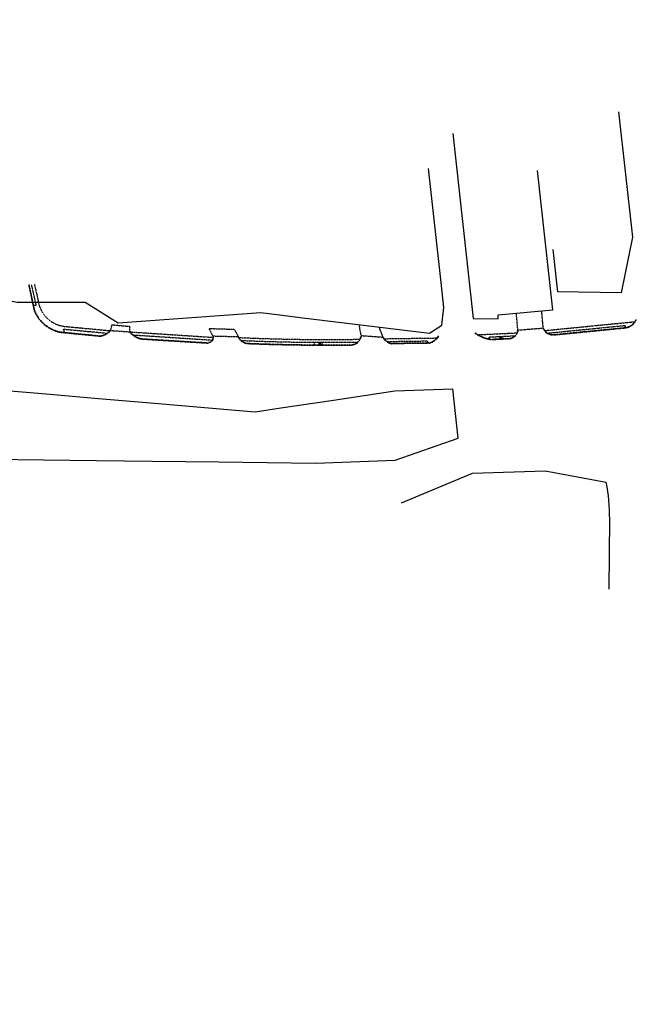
# Model space of a CAD drawing. Header units: feet. Extents: x 2262913 to 2469997, y 259999 to 435293.
# Tile 126 of 147: x 2466247 to 2467128, y 262498 to 263901. Entities that reach past the tile are written whole.
import ezdxf

# ---------------------------------------------------------------- set-up
doc = ezdxf.new("R2010")
doc.units = ezdxf.units.FT
doc.header["$MEASUREMENT"] = 0
for name, pattern in [('OhDOT_USTN1', [0.054999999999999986, 0.014, -0.04099999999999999]), ('OhDOT_USTN5', [0.11, 0.055, -0.055]), ('rowex', [0])]:
    doc.linetypes.add(name, pattern=pattern)
doc.layers.add('0_View_Frame_Border', color=7, linetype='Continuous', plot=False)
for name, color, linetype in [('DR_X_Cells', 121, 'Continuous'), ('PV_X_Curb', 120, 'OhDOT_USTN1'), ('PV_X_Driveway', 7, 'OhDOT_USTN5'), ('PV_X_Walk', 120, 'OhDOT_USTN5'), ('RW_X_Fee_RW', 6, 'rowex')]:
    doc.layers.add(name, color=color, linetype=linetype)
picture_1 = doc.add_image_def('image1.tif', size_in_pixel=(5000, 5000))

# ---------------------------------------------------------------- blocks, each defined once
blk = doc.blocks.new('GCB-X')
at = {"layer": 'DR_X_Cells', "color": 121, "linetype": 'Continuous'}
for p, q in [((-0.06249987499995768, 0.03749992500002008), (-0.03749992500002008, 0.03749992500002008)), ((-0.06249987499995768, 0.01249997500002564), (-0.06249987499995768, 0.03749992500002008)), ((-0.0124999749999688, 0.03749992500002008), (0.0124999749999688, 0.03749992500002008)), ((0.02274995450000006, 0.01949996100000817), (0.006749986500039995, 0.01949996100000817)), ((0.006749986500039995, 0.01949996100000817), (0.006749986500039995, -0.02049995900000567)), ((0.006749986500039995, 0.001291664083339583), (0.02433328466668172, 0.001291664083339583)), ((0.03749992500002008, 0.03749992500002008), (0.06249987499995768, 0.03749992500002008)), ((0.06249987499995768, 0.01249997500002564), (0.06249987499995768, 0.03749992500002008)), ((-0.06249987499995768, -0.03749992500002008), (-0.06249987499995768, -0.01249997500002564)), ((-0.06249987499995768, -0.03749992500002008), (-0.03749992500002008, -0.03749992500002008)), ((-0.0124999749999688, -0.03749992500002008), (0.0124999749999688, -0.03749992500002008)), ((0.006749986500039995, -0.02049995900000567), (0.02433328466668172, -0.02049995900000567)), ((0.03749992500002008, -0.03749992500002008), (0.06249987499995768, -0.03749992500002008)), ((0.06249987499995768, -0.03749992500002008), (0.06249987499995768, -0.01249997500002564))]:
    blk.add_line(p, q, dxfattribs=at)
at = {"layer": 'DR_X_Cells', "color": 121, "linetype": 'Continuous', "extrusion": (0, 0, -1)}
for centre, radius, start, end in [((-0.01984832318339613, 0.01009478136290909), 0.009862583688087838, 106.9987249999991, 243.1793222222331), ((-0.01988908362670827, -0.009590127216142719), 0.01174256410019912, 112.0546972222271, 247.9453027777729)]:
    blk.add_arc(centre, radius, start, end, dxfattribs=at)
blk = doc.blocks.new('ODOT STORM CATCH BASIN SQUARE')
blk.add_blockref('GCB-X', (0, 0))

msp = doc.modelspace()

# ---------------------------------------------------------------- linework, layer by layer
at = {"layer": 'PV_X_Curb'}
for points in [[(2466259.533532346, 263523.276044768), (2466267.375757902, 263486.6287691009, 0.2517479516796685), (2466304.772756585, 263455.3683178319), (2466361.343623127, 263449.7869834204)], [(2466260.022462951, 263523.3806720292), (2466267.855726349, 263486.7752771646, 0.2513894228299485), (2466304.847976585, 263455.8633241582), (2466361.344302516, 263450.2893439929)], [(2466361.343623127, 263449.7869834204, 0.1970794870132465), (2466376.798030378, 263457.9064498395, 0.1923647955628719)], [(2466361.344302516, 263450.2893439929, 0.192364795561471), (2466376.180871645, 263457.9531676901)], [(2466895.623173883, 263454.1706259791, 0.1367155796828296), (2466919.302582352, 263444.9628160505), (2466943.759588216, 263446.1370569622, 0.3872191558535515), (2466957.244152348, 263458.4440728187, 0.3872191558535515)], [(2466895.922815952, 263454.5708941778, 0.1365157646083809), (2466919.31549837, 263445.4640121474), (2466943.747479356, 263446.6370515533, 0.3874760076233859), (2466956.746273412, 263458.4900789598)], [(2466558.035696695, 263448.8239890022, 0.283032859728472), (2466572.976813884, 263439.139636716, 0.01275659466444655), (2466718.440524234, 263437.1173079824, 0.3830029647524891), (2466733.923593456, 263450.5889326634, 0.3830029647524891)], [(2466558.487201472, 263449.038799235, 0.2830977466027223), (2466572.992497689, 263439.6394068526, 0.01275754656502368), (2466718.441551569, 263437.6173536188, 0.3831326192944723), (2466733.427384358, 263450.6503861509)], [(2466844.21578725, 263449.8838154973, -0.1968099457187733), (2466829.740542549, 263439.5892292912), (2466777.38696846, 263438.8245191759, -0.2304937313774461), (2466764.315268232, 263448.1379872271, -0.2304937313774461)], [(2466843.793212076, 263450.1510798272, -0.1962025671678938), (2466829.679009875, 263440.0883838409), (2466777.425247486, 263439.3251316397, -0.2298300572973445), (2466764.754379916, 263448.3771125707)]]:
    msp.add_lwpolyline(points, format="xyb", dxfattribs=at)
at = {"layer": 'PV_X_Curb', "flags": 128}
for points in [[(2466992.47165571, 263461.1561132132, 0.3091533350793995), (2467007.264970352, 263451.4543597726), (2467110.080417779, 263461.6048219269, 0.2606783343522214), (2467125.669839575, 263473.2687780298, 0.2606783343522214)], [(2466992.933981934, 263461.3465192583, 0.3087986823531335), (2467007.235720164, 263451.953902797), (2467110.02279737, 263462.1015640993, 0.2605625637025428), (2467125.212978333, 263473.4719474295)], [(2466403.3811129, 263455.8941563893, 0.2114022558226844), (2466422.788155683, 263445.5789580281), (2466515.251015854, 263439.9050463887)], [(2466404.040599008, 263455.869369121, 0.2071980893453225), (2466422.821434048, 263446.0778564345), (2466515.28164036, 263440.4041076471)], [(2466522.08089712, 263450.0933753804, -0.4550150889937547), (2466515.281640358, 263440.4041076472)], [(2466522.598439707, 263450.0783837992, -0.4500134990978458), (2466515.333982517, 263439.9068548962, -0.3997102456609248)]]:
    msp.add_lwpolyline(points, format="xyb", dxfattribs=at)
at = {"layer": 'PV_X_Driveway'}
for points in [[(2466992.933981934, 263461.3465192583), (2466990.746486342, 263485.6406611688)], [(2466956.746273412, 263458.4900789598), (2466954.594681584, 263482.3854766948)], [(2466376.180871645, 263457.9531676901), (2466404.062355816, 263455.8425874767)], [(2466522.08089712, 263450.0933753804), (2466516.891103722, 263460.6690902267), (2466552.47356214, 263459.6699886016), (2466558.487201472, 263449.038799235)], [(2466733.427384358, 263450.6503861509), (2466730.674952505, 263466.1543613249)], [(2466764.754379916, 263448.3771125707), (2466759.235056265, 263462.65837511)], [(2466956.746273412, 263458.4900789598), (2466992.933981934, 263461.3465192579)], [(2466522.08089712, 263450.0933753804), (2466558.487201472, 263449.038799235)], [(2466733.427384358, 263450.6503861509), (2466764.754379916, 263448.3771125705)]]:
    msp.add_lwpolyline(points, dxfattribs=at)
msp.add_lwpolyline([(2466376.180871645, 263457.9531676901, 0.1210137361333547), (2466378.178834, 263466.0419695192), (2466403.508006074, 263463.7697720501, 0.1004987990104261), (2466404.040599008, 263455.869369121)], format="xyb", dxfattribs=at)
at = {"layer": 'PV_X_Walk'}
for points in [[(2466266.306052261, 263494.0170139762), (2466270.536877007, 263494.0170139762), (2466263.931074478, 263522.9339860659)], [(2466995.026803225, 263457.7581606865), (2467123.528861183, 263470.444535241)], [(2466310.904420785, 263455.2657897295), (2466309.382128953, 263459.8377357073), (2466371.666116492, 263453.9714454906)], [(2466404.062355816, 263455.8425874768), (2466522.309479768, 263448.1279988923)], [(2466999.110655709, 263454.1418932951), (2467109.730445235, 263465.0628396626)], [(2467110.02279737, 263462.1015640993), (2467109.730445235, 263465.0628396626)], [(2466408.474358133, 263451.5462391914), (2466521.202879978, 263444.1916910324)], [(2466766.217885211, 263446.1151568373), (2466841.589483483, 263447.2160830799)], [(2466770.36431987, 263442.1752956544), (2466828.043011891, 263443.0177878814), (2466828.086140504, 263440.0651173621)], [(2466900.04790741, 263451.8113694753), (2466955.723673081, 263454.4967858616)], [(2466916.040515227, 263448.5780928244), (2466952.870951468, 263450.3545400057)], [(2466916.170298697, 263445.8873391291), (2466916.040515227, 263448.5780928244)]]:
    msp.add_lwpolyline(points, dxfattribs=at)
for points in [[(2466267.830619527, 263523.8247994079), (2466275.052766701, 263492.2097719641, 0.2948018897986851), (2466312.514638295, 263463.5603995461), (2466375.862831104, 263457.5938759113)], [(2466559.145496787, 263447.8214535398, 0.0156609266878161), (2466731.757449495, 263445.419569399)], [(2466562.588594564, 263443.6638948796, 0.01503514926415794), (2466728.547151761, 263441.3650311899)]]:
    msp.add_lwpolyline(points, format="xyb", dxfattribs=at)
at = {"layer": 'RW_X_Fee_RW', "flags": 128}
for points in [[(2464971.895533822, 263875.3329062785), (2464970.426857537, 263675.3382988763), (2464970.324314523, 263662.0317897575), (2465057.097036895, 263658.8109122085), (2465137.294729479, 263656.7310794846), (2465155.287086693, 263656.2694715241), (2465217.27318655, 263654.6721223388), (2465550.092297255, 263646.0672603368), (2465547.770332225, 263659.7264176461), (2465607.956809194, 263664.1197409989), (2465615.111614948, 263621.6915751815), (2465985.787777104, 263548.8590356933), (2466204.09929492, 263505.9558171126), (2466243.343248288, 263498.2526734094), (2466283.247119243, 263498.1662430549), (2466340.297053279, 263498.0574165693), (2466387.161500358, 263468.9286179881), (2466571.014769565, 263482.01588153), (2466589.966319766, 263483.3721612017), (2466617.770063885, 263479.9711096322), (2466650.510846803, 263475.9670920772), (2466830.833357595, 263453.894167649), (2466848.327138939, 263465.5561044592), (2466851.27379931, 263490.6185437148), (2466847.313753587, 263526.3993087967), (2466829.404729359, 263688.8517578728)], [(2467100.357780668, 263769.6059034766), (2467120.093822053, 263590.8494478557), (2467103.731152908, 263511.7046466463), (2467013.873961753, 263513.0566167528), (2467007.231640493, 263573.2185196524)], [(2466864.176987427, 263738.4207952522), (2466893.225488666, 263474.9223428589), (2466928.691108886, 263474.6536635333), (2466928.765106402, 263480.0597274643), (2467006.687241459, 263487.0760002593), (2466984.739121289, 263685.868052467)]]:
    msp.add_lwpolyline(points, dxfattribs=at)
for points, elevation in [([(2464953.920640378, 263532.7904851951), (2465088.737457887, 263531.7430994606), (2465153.767646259, 263512.4069933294), (2465234.708869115, 263500.93611966), (2465426.714079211, 263434.9114190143), (2465679.853414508, 263439.4365627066), (2465976.885424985, 263397.3416134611), (2466008.499751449, 263393.9318682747), (2466132.716925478, 263380.3073581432), (2466209.944546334, 263373.7312975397), (2466284.670836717, 263367.3583117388), (2466359.394329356, 263360.9931498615), (2466439.094776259, 263354.2041579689), (2466554.383309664, 263344.3802625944), (2466582.281479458, 263342.0062640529), (2466618.910094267, 263347.4712872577), (2466694.190878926, 263358.7166985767), (2466781.363891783, 263371.7387086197), (2466863.957912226, 263374.6389240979)], 1123.728), ([(2465628.74373621, 263214.6035821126), (2465762.031401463, 263244.2734454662), (2465839.858815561, 263256.2267385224), (2466016.786431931, 263275.7361866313), (2466131.95657958, 263275.2102435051), (2466205.801860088, 263274.3753503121), (2466280.716706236, 263273.4965861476), (2466355.711546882, 263272.6168836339), (2466435.706043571, 263271.6785342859), (2466530.449525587, 263270.5671767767), (2466668.640018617, 263268.9461782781), (2466781.908081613, 263273.1959412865), (2466871.68519739, 263304.2615087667), (2466863.957912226, 263374.6389240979)], 1123.728), ([(2466791.038059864, 263212.3041890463), (2466892.34636123, 263254.3319236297), (2466995.639359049, 263258.0433537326), (2467082.686, 263241.582)], 1131.554)]:
    msp.add_lwpolyline(points, dxfattribs=dict(at, elevation=elevation))
at = {"layer": 'RW_X_Fee_RW', "elevation": 1131.554, "flags": 128}
msp.add_lwpolyline([(2467086.886094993, 263089.1836497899), (2467087.587467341, 263189.1898834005, 0.05018967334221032), (2467082.686, 263241.582)], format="xyb", dxfattribs=at)

# ---------------------------------------------------------------- block references
at = {"layer": 'DR_X_Cells', "yscale": 47.00000000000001, "zscale": 20}
for p, xscale, rotation in [((2466930.206742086, 263447.496828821), 91.00000000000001, 2.761414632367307), ((2466672.748283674, 263439.2668329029), 91, 359.7775268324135)]:
    msp.add_blockref('ODOT STORM CATCH BASIN SQUARE', p, dxfattribs=dict(at, xscale=xscale, rotation=rotation))

# ---------------------------------------------------------------- pictures from other files: only their frames are drawn
at = {"layer": '0_View_Frame_Border', "transparency": 33554687}
image = msp.add_image(picture_1, insert=(2465000.248783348, 259998.96360447), size_in_units=(4997.215326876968, 4997.215326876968), dxfattribs=dict(at, brightness=68, contrast=48))
image.dxf.flags = 6

doc.saveas('drawing.dxf')
